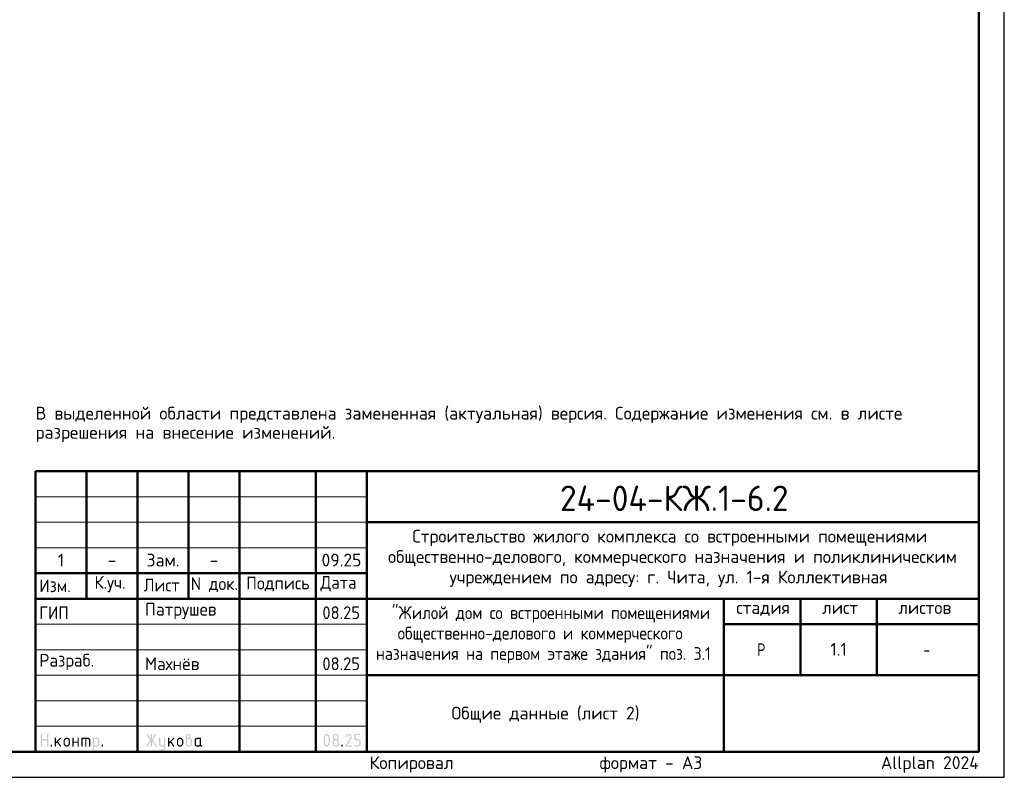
# Model space of a CAD drawing. Header units: millimetres. Extents: x 0 to 42000, y 0 to 29700.
# Tile 2 of 3: x 22689 to 42000, y 0 to 14850. Entities that reach past the tile are written whole.
import ezdxf

# ---------------------------------------------------------------- set-up
doc = ezdxf.new("R2010")
doc.units = ezdxf.units.MM
doc.layers.add('Standard', color=7, linetype='Continuous', lineweight=25)
doc.layers.add('Надписи', color=7, linetype='Continuous', lineweight=25)
doc.styles.add('ARIAL', font='arial.ttf')
doc.styles.add('ISOCPEUR', font='isocpeur.ttf')

msp = doc.modelspace()

# ---------------------------------------------------------------- hatches: boundary and pattern name
at = {"layer": 'Standard', "linetype": 'Continuous', "lineweight": 25, "transparency": 33554687}
for points in [[(23099, 614), (23099, 839), (23099, 840), (23099, 842), (23099, 843), (23100, 844), (23100, 845), (23101, 846), (23101, 847), (23102, 848), (23103, 849), (23104, 850), (23105, 850), (23106, 851), (23107, 851), (23109, 851), (23110, 851), (23112, 851), (23113, 851), (23115, 851), (23116, 851), (23117, 851), (23118, 850), (23119, 850), (23120, 849), (23121, 848), (23122, 847), (23122, 846), (23123, 845), (23123, 844), (23124, 843), (23124, 842), (23124, 840), (23124, 839), (23124, 751), (23224, 751), (23224, 839), (23224, 840), (23224, 842), (23224, 843), (23225, 844), (23225, 845), (23226, 846), (23226, 847), (23227, 848), (23228, 849), (23229, 850), (23230, 850), (23231, 851), (23232, 851), (23233, 851), (23235, 851), (23236, 851), (23238, 851), (23239, 851), (23241, 851), (23242, 851), (23243, 850), (23244, 850), (23245, 849), (23246, 848), (23247, 847), (23247, 846), (23248, 845), (23248, 844), (23249, 843), (23249, 842), (23249, 840), (23249, 839), (23249, 614), (23249, 612), (23249, 611), (23249, 609), (23248, 608), (23248, 607), (23247, 606), (23247, 605), (23246, 604), (23245, 604), (23244, 603), (23243, 602), (23242, 602), (23241, 602), (23239, 601), (23238, 601), (23236, 601), (23235, 601), (23233, 601), (23232, 602), (23231, 602), (23230, 602), (23229, 603), (23228, 604), (23227, 604), (23226, 605), (23226, 606), (23225, 607), (23225, 608), (23224, 609), (23224, 611), (23224, 612), (23224, 614), (23224, 726), (23124, 726), (23124, 614), (23124, 612), (23124, 611), (23124, 609), (23123, 608), (23123, 607), (23122, 606), (23122, 605), (23121, 604), (23120, 604), (23119, 603), (23118, 602), (23117, 602), (23116, 602), (23115, 601), (23113, 601), (23112, 601), (23110, 601), (23109, 601), (23107, 602), (23106, 602), (23105, 602), (23104, 603), (23103, 604), (23102, 604), (23101, 605), (23101, 606), (23100, 607), (23100, 608), (23099, 609), (23099, 611), (23099, 612)], [(23399, 694), (23478, 773), (23478, 773), (23479, 774), (23480, 775), (23482, 775), (23483, 776), (23484, 776), (23485, 776), (23486, 776), (23488, 776), (23489, 776), (23491, 776), (23492, 775), (23493, 775), (23494, 774), (23495, 774), (23496, 773), (23497, 772), (23497, 771), (23498, 770), (23498, 769), (23499, 768), (23499, 767), (23499, 765), (23499, 764), (23499, 762), (23499, 761), (23498, 760), (23498, 759), (23497, 758), (23497, 757), (23496, 756), (23495, 755), (23440, 700), (23496, 621), (23498, 619), (23498, 617), (23499, 616), (23499, 614), (23499, 612), (23499, 611), (23499, 609), (23498, 608), (23498, 607), (23497, 606), (23497, 605), (23496, 604), (23495, 604), (23494, 603), (23493, 602), (23492, 602), (23491, 602), (23489, 601), (23488, 601), (23486, 601), (23485, 601), (23483, 602), (23482, 602), (23480, 603), (23479, 603), (23478, 604), (23477, 605), (23476, 607), (23422, 682), (23399, 659), (23399, 614), (23399, 612), (23399, 611), (23399, 609), (23398, 608), (23398, 607), (23397, 606), (23397, 605), (23396, 604), (23395, 604), (23394, 603), (23393, 602), (23392, 602), (23391, 602), (23389, 601), (23388, 601), (23386, 601), (23385, 601), (23383, 601), (23382, 602), (23381, 602), (23380, 602), (23379, 603), (23378, 604), (23377, 604), (23376, 605), (23376, 606), (23375, 607), (23375, 608), (23374, 609), (23374, 611), (23374, 612), (23374, 614), (23374, 764), (23374, 765), (23374, 767), (23374, 768), (23375, 769), (23375, 770), (23376, 771), (23376, 772), (23377, 773), (23378, 774), (23379, 774), (23380, 775), (23381, 775), (23382, 776), (23383, 776), (23385, 776), (23386, 776), (23388, 776), (23389, 776), (23391, 776), (23392, 775), (23393, 775), (23394, 774), (23395, 774), (23396, 773), (23397, 772), (23397, 771), (23398, 770), (23398, 769), (23399, 768), (23399, 767), (23399, 765), (23399, 764)], [(23749, 676), (23749, 614), (23749, 612), (23748, 611), (23748, 609), (23748, 608), (23747, 607), (23747, 606), (23746, 605), (23746, 604), (23745, 604), (23744, 603), (23743, 602), (23742, 602), (23740, 602), (23739, 601), (23738, 601), (23736, 601), (23735, 601), (23733, 601), (23732, 602), (23731, 602), (23729, 602), (23729, 603), (23728, 604), (23727, 604), (23726, 605), (23725, 606), (23725, 607), (23724, 608), (23724, 609), (23724, 611), (23724, 612), (23724, 614), (23724, 764), (23724, 765), (23724, 767), (23724, 768), (23724, 769), (23725, 770), (23725, 771), (23726, 772), (23727, 773), (23728, 774), (23729, 774), (23729, 775), (23731, 775), (23732, 776), (23733, 776), (23735, 776), (23736, 776), (23738, 776), (23739, 776), (23740, 776), (23742, 775), (23743, 775), (23744, 774), (23745, 774), (23746, 773), (23746, 772), (23747, 771), (23747, 770), (23748, 769), (23748, 768), (23748, 767), (23749, 765), (23749, 764), (23749, 701), (23823, 701), (23823, 764), (23823, 765), (23824, 767), (23824, 768), (23824, 769), (23825, 770), (23825, 771), (23826, 772), (23826, 773), (23827, 774), (23828, 774), (23829, 775), (23830, 775), (23832, 776), (23833, 776), (23834, 776), (23836, 776), (23837, 776), (23839, 776), (23840, 776), (23841, 775), (23843, 775), (23843, 774), (23844, 774), (23845, 773), (23846, 772), (23847, 771), (23847, 770), (23848, 769), (23848, 768), (23848, 767), (23848, 765), (23848, 764), (23848, 614), (23848, 612), (23848, 611), (23848, 609), (23848, 608), (23847, 607), (23847, 606), (23846, 605), (23845, 604), (23844, 604), (23843, 603), (23843, 602), (23841, 602), (23840, 602), (23839, 601), (23837, 601), (23836, 601), (23834, 601), (23833, 601), (23832, 602), (23830, 602), (23829, 602), (23828, 603), (23827, 604), (23826, 604), (23826, 605), (23825, 606), (23825, 607), (23824, 608), (23824, 609), (23824, 611), (23823, 612), (23823, 614), (23823, 676)], [(23911, 776), (24023, 776), (24026, 776), (24028, 776), (24031, 776), (24033, 775), (24036, 775), (24038, 774), (24040, 773), (24043, 773), (24045, 772), (24047, 770), (24049, 769), (24051, 768), (24053, 767), (24055, 765), (24057, 763), (24059, 762), (24061, 760), (24062, 758), (24064, 756), (24065, 754), (24067, 752), (24068, 750), (24069, 748), (24070, 745), (24071, 743), (24071, 741), (24072, 739), (24072, 736), (24073, 734), (24073, 731), (24073, 729), (24073, 726), (24073, 614), (24073, 612), (24073, 611), (24073, 609), (24073, 608), (24072, 607), (24072, 606), (24071, 605), (24070, 604), (24069, 604), (24068, 603), (24067, 602), (24066, 602), (24065, 602), (24064, 601), (24062, 601), (24061, 601), (24059, 601), (24058, 601), (24057, 602), (24055, 602), (24054, 602), (24053, 603), (24052, 604), (24051, 604), (24051, 605), (24050, 606), (24049, 607), (24049, 608), (24049, 609), (24048, 611), (24048, 612), (24048, 614), (24048, 726), (24048, 729), (24048, 731), (24047, 734), (24046, 736), (24046, 738), (24044, 740), (24043, 742), (24041, 744), (24039, 746), (24037, 747), (24035, 748), (24033, 749), (24031, 750), (24028, 751), (24026, 751), (24023, 751), (23998, 751), (23998, 614), (23998, 612), (23998, 611), (23998, 609), (23998, 608), (23997, 607), (23997, 606), (23996, 605), (23995, 604), (23995, 604), (23994, 603), (23993, 602), (23991, 602), (23990, 602), (23989, 601), (23987, 601), (23986, 601), (23984, 601), (23983, 601), (23982, 602), (23980, 602), (23979, 602), (23978, 603), (23977, 604), (23977, 604), (23976, 605), (23975, 606), (23975, 607), (23974, 608), (23974, 609), (23974, 611), (23973, 612), (23973, 614), (23973, 751), (23924, 751), (23924, 614), (23924, 612), (23923, 611), (23923, 609), (23923, 608), (23922, 607), (23922, 606), (23921, 605), (23920, 604), (23920, 604), (23919, 603), (23918, 602), (23916, 602), (23915, 602), (23914, 601), (23913, 601), (23911, 601), (23909, 601), (23908, 601), (23907, 602), (23906, 602), (23904, 602), (23903, 603), (23902, 604), (23902, 604), (23901, 605), (23900, 606), (23900, 607), (23899, 608), (23899, 609), (23899, 611), (23898, 612), (23898, 614), (23898, 764), (23898, 765), (23899, 767), (23899, 768), (23899, 769), (23900, 770), (23900, 771), (23901, 772), (23902, 773), (23902, 774), (23903, 774), (23904, 775), (23906, 775), (23907, 776), (23908, 776), (23909, 776)], [(25259, 704), (25194, 607), (25193, 605), (25192, 604), (25191, 603), (25190, 603), (25188, 602), (25187, 602), (25185, 601), (25183, 601), (25182, 601), (25180, 601), (25179, 602), (25178, 602), (25177, 603), (25176, 603), (25175, 604), (25174, 605), (25173, 605), (25173, 606), (25172, 607), (25172, 609), (25171, 610), (25171, 611), (25171, 613), (25171, 614), (25171, 616), (25172, 618), (25172, 619), (25173, 621), (25243, 726), (25173, 832), (25172, 833), (25172, 835), (25171, 837), (25171, 838), (25171, 840), (25171, 841), (25171, 843), (25172, 844), (25172, 845), (25173, 846), (25173, 847), (25174, 848), (25175, 849), (25176, 849), (25177, 850), (25178, 850), (25179, 851), (25181, 851), (25182, 851), (25184, 851), (25185, 851), (25187, 851), (25188, 851), (25189, 850), (25191, 849), (25192, 848), (25193, 847), (25194, 846), (25259, 749), (25259, 839), (25259, 840), (25259, 842), (25259, 843), (25259, 844), (25260, 845), (25260, 846), (25261, 847), (25262, 848), (25262, 849), (25263, 850), (25264, 850), (25266, 851), (25267, 851), (25268, 851), (25269, 851), (25271, 851), (25273, 851), (25274, 851), (25275, 851), (25277, 851), (25278, 850), (25279, 850), (25280, 849), (25280, 848), (25281, 847), (25282, 846), (25282, 845), (25283, 844), (25283, 843), (25283, 842), (25284, 840), (25284, 839), (25284, 749), (25348, 846), (25349, 847), (25350, 848), (25351, 849), (25353, 850), (25354, 851), (25356, 851), (25357, 851), (25359, 851), (25360, 851), (25361, 851), (25362, 851), (25363, 850), (25365, 850), (25366, 849), (25367, 848), (25367, 847), (25368, 847), (25369, 846), (25370, 845), (25370, 843), (25371, 842), (25371, 841), (25371, 840), (25371, 839), (25371, 837), (25371, 835), (25370, 833), (25369, 832), (25299, 726), (25369, 621), (25370, 619), (25371, 617), (25371, 616), (25371, 614), (25371, 613), (25371, 611), (25371, 610), (25370, 609), (25370, 608), (25369, 607), (25368, 606), (25368, 605), (25367, 604), (25366, 603), (25365, 603), (25364, 602), (25363, 602), (25361, 602), (25360, 601), (25359, 601), (25357, 601), (25356, 602), (25354, 602), (25353, 603), (25351, 603), (25350, 604), (25349, 605), (25348, 607), (25284, 704), (25284, 614), (25284, 612), (25283, 611), (25283, 609), (25283, 608), (25282, 607), (25282, 606), (25281, 605), (25280, 604), (25280, 604), (25279, 603), (25278, 602), (25277, 602), (25275, 602), (25274, 601), (25273, 601), (25271, 601), (25269, 601), (25268, 601), (25267, 602), (25266, 602), (25264, 602), (25263, 603), (25262, 604), (25262, 604), (25261, 605), (25260, 606), (25260, 607), (25259, 608), (25259, 609), (25259, 611), (25259, 612), (25259, 614)], [(25521, 576), (25521, 601), (25471, 601), (25468, 601), (25466, 602), (25463, 602), (25461, 602), (25458, 603), (25456, 603), (25454, 604), (25452, 605), (25449, 606), (25447, 607), (25445, 608), (25443, 609), (25441, 611), (25439, 612), (25437, 614), (25436, 616), (25434, 618), (25432, 620), (25431, 622), (25429, 624), (25428, 626), (25427, 628), (25426, 630), (25425, 632), (25424, 634), (25423, 637), (25422, 639), (25422, 641), (25422, 644), (25421, 646), (25421, 649), (25421, 651), (25421, 764), (25421, 765), (25421, 767), (25421, 768), (25422, 769), (25422, 770), (25423, 771), (25423, 772), (25424, 773), (25425, 774), (25426, 774), (25427, 775), (25428, 775), (25429, 776), (25431, 776), (25432, 776), (25434, 776), (25435, 776), (25437, 776), (25438, 776), (25439, 775), (25440, 775), (25441, 774), (25442, 774), (25443, 773), (25444, 772), (25444, 771), (25445, 770), (25445, 769), (25446, 768), (25446, 767), (25446, 765), (25446, 764), (25446, 651), (25446, 649), (25447, 646), (25447, 644), (25448, 642), (25449, 640), (25450, 638), (25452, 636), (25454, 634), (25455, 632), (25457, 630), (25459, 629), (25462, 628), (25464, 627), (25466, 627), (25468, 626), (25471, 626), (25521, 626), (25521, 764), (25521, 765), (25521, 767), (25521, 768), (25522, 769), (25522, 770), (25523, 771), (25523, 772), (25524, 773), (25525, 774), (25526, 774), (25527, 775), (25528, 775), (25529, 776), (25530, 776), (25532, 776), (25533, 776), (25535, 776), (25536, 776), (25538, 776), (25539, 775), (25540, 775), (25541, 774), (25542, 774), (25543, 773), (25544, 772), (25544, 771), (25545, 770), (25545, 769), (25545, 768), (25546, 767), (25546, 765), (25546, 764), (25546, 576), (25546, 574), (25546, 571), (25545, 569), (25545, 566), (25545, 564), (25544, 562), (25543, 559), (25542, 557), (25541, 555), (25540, 553), (25539, 551), (25538, 549), (25537, 547), (25535, 545), (25533, 543), (25532, 541), (25530, 539), (25528, 538), (25526, 536), (25524, 535), (25522, 533), (25520, 532), (25518, 531), (25516, 530), (25514, 529), (25511, 528), (25509, 528), (25507, 527), (25504, 527), (25502, 527), (25499, 526), (25497, 526), (25446, 526), (25445, 526), (25443, 527), (25442, 527), (25441, 527), (25440, 528), (25439, 528), (25438, 529), (25437, 529), (25436, 530), (25435, 531), (25435, 532), (25434, 533), (25434, 535), (25434, 536), (25434, 537), (25434, 539), (25434, 540), (25434, 541), (25434, 542), (25435, 544), (25435, 545), (25436, 546), (25436, 547), (25437, 548), (25438, 549), (25439, 549), (25440, 550), (25442, 550), (25443, 551), (25444, 551), (25445, 551), (25446, 551), (25496, 551), (25499, 551), (25501, 552), (25503, 552), (25506, 553), (25508, 554), (25510, 555), (25512, 557), (25514, 558), (25515, 560), (25517, 562), (25518, 564), (25519, 566), (25520, 568), (25520, 571), (25521, 573)], [(25621, 694), (25700, 773), (25700, 773), (25701, 774), (25702, 775), (25704, 775), (25705, 776), (25706, 776), (25707, 776), (25708, 776), (25710, 776), (25711, 776), (25713, 776), (25714, 775), (25715, 775), (25716, 774), (25717, 774), (25718, 773), (25719, 772), (25719, 771), (25720, 770), (25720, 769), (25721, 768), (25721, 767), (25721, 765), (25721, 764), (25721, 762), (25721, 761), (25721, 760), (25720, 759), (25720, 758), (25719, 757), (25718, 756), (25717, 755), (25662, 700), (25719, 621), (25720, 619), (25720, 617), (25721, 616), (25721, 614), (25721, 612), (25721, 611), (25721, 609), (25720, 608), (25720, 607), (25719, 606), (25719, 605), (25718, 604), (25717, 604), (25716, 603), (25715, 602), (25714, 602), (25713, 602), (25711, 601), (25710, 601), (25708, 601), (25707, 601), (25705, 602), (25704, 602), (25703, 603), (25701, 603), (25700, 604), (25699, 605), (25698, 607), (25644, 682), (25621, 659), (25621, 614), (25621, 612), (25621, 611), (25621, 609), (25620, 608), (25620, 607), (25619, 606), (25619, 605), (25618, 604), (25617, 604), (25616, 603), (25615, 602), (25614, 602), (25613, 602), (25611, 601), (25610, 601), (25608, 601), (25607, 601), (25606, 601), (25604, 602), (25603, 602), (25602, 602), (25601, 603), (25600, 604), (25599, 604), (25598, 605), (25598, 606), (25597, 607), (25597, 608), (25596, 609), (25596, 611), (25596, 612), (25596, 614), (25596, 764), (25596, 765), (25596, 767), (25596, 768), (25597, 769), (25597, 770), (25598, 771), (25598, 772), (25599, 773), (25600, 774), (25601, 774), (25602, 775), (25603, 775), (25604, 776), (25606, 776), (25607, 776), (25608, 776), (25610, 776), (25611, 776), (25613, 776), (25614, 775), (25615, 775), (25616, 774), (25617, 774), (25618, 773), (25619, 772), (25619, 771), (25620, 770), (25620, 769), (25621, 768), (25621, 767), (25621, 765), (25621, 764)], [(29137, 851), (29140, 851), (29144, 851), (29147, 851), (29150, 850), (29153, 850), (29156, 849), (29158, 848), (29161, 847), (29164, 846), (29167, 844), (29169, 843), (29172, 841), (29174, 839), (29177, 837), (29179, 835), (29181, 833), (29184, 831), (29186, 828), (29188, 826), (29189, 823), (29191, 821), (29193, 818), (29194, 816), (29195, 813), (29196, 810), (29197, 807), (29198, 804), (29198, 801), (29199, 798), (29199, 795), (29200, 792), (29200, 789), (29200, 784), (29199, 780), (29198, 775), (29197, 771), (29195, 766), (29193, 762), (29191, 757), (29188, 753), (29110, 626), (29187, 626), (29189, 626), (29190, 626), (29191, 626), (29193, 626), (29194, 625), (29195, 625), (29196, 624), (29197, 623), (29197, 622), (29198, 621), (29198, 620), (29199, 619), (29199, 618), (29199, 617), (29200, 615), (29200, 614), (29200, 612), (29199, 611), (29199, 610), (29199, 608), (29198, 607), (29198, 606), (29197, 605), (29197, 604), (29196, 604), (29195, 603), (29194, 602), (29193, 602), (29191, 602), (29190, 601), (29189, 601), (29187, 601), (29087, 601), (29086, 601), (29084, 601), (29083, 602), (29082, 602), (29081, 602), (29080, 603), (29079, 604), (29078, 604), (29077, 605), (29076, 606), (29076, 607), (29075, 608), (29075, 609), (29075, 611), (29075, 612), (29075, 614), (29075, 616), (29075, 617), (29076, 619), (29077, 621), (29168, 768), (29170, 771), (29171, 773), (29172, 776), (29173, 778), (29174, 781), (29174, 783), (29175, 786), (29175, 789), (29175, 793), (29174, 796), (29173, 800), (29172, 803), (29171, 806), (29168, 809), (29166, 813), (29164, 815), (29161, 818), (29158, 820), (29155, 822), (29152, 823), (29148, 825), (29145, 826), (29141, 826), (29137, 826), (29135, 826), (29132, 826), (29129, 825), (29127, 824), (29124, 823), (29122, 822), (29119, 820), (29117, 818), (29114, 816), (29112, 814), (29110, 812), (29107, 809), (29105, 806), (29103, 802), (29100, 799), (29098, 795), (29097, 793), (29096, 792), (29095, 791), (29094, 790), (29092, 790), (29091, 789), (29089, 789), (29087, 789), (29086, 789), (29084, 789), (29083, 789), (29082, 790), (29081, 790), (29080, 791), (29079, 791), (29078, 792), (29077, 793), (29076, 794), (29076, 795), (29075, 796), (29075, 797), (29075, 798), (29075, 800), (29075, 801), (29075, 803), (29075, 804), (29075, 805), (29076, 806), (29079, 812), (29082, 817), (29085, 822), (29088, 826), (29092, 830), (29095, 834), (29099, 837), (29103, 840), (29107, 843), (29111, 845), (29115, 847), (29119, 848), (29123, 850), (29128, 851), (29132, 851)], [(29250, 739), (29250, 839), (29250, 840), (29250, 842), (29250, 843), (29250, 844), (29251, 845), (29251, 846), (29252, 847), (29253, 848), (29253, 849), (29254, 850), (29255, 850), (29257, 851), (29258, 851), (29259, 851), (29261, 851), (29262, 851), (29349, 851), (29351, 851), (29352, 851), (29354, 851), (29355, 851), (29356, 850), (29357, 850), (29358, 849), (29359, 848), (29359, 847), (29360, 846), (29361, 845), (29361, 844), (29361, 843), (29362, 842), (29362, 840), (29362, 839), (29362, 837), (29362, 836), (29361, 834), (29361, 833), (29361, 832), (29360, 831), (29359, 830), (29359, 829), (29358, 829), (29357, 828), (29356, 827), (29355, 827), (29354, 827), (29352, 826), (29351, 826), (29349, 826), (29275, 826), (29275, 751), (29312, 751), (29315, 751), (29318, 751), (29322, 751), (29324, 750), (29327, 750), (29330, 749), (29333, 748), (29336, 747), (29339, 746), (29341, 744), (29344, 743), (29347, 741), (29349, 739), (29351, 737), (29354, 735), (29356, 733), (29358, 731), (29360, 728), (29362, 726), (29364, 723), (29366, 721), (29367, 718), (29369, 715), (29370, 713), (29371, 710), (29372, 707), (29373, 704), (29373, 701), (29374, 698), (29374, 695), (29374, 692), (29374, 689), (29374, 664), (29374, 661), (29374, 657), (29374, 654), (29373, 651), (29373, 648), (29372, 645), (29371, 643), (29370, 640), (29369, 637), (29367, 634), (29366, 632), (29364, 629), (29362, 627), (29360, 624), (29358, 622), (29356, 620), (29354, 617), (29351, 615), (29349, 613), (29346, 612), (29344, 610), (29341, 608), (29339, 607), (29336, 606), (29333, 605), (29330, 604), (29327, 603), (29324, 602), (29321, 602), (29318, 602), (29315, 601), (29312, 601), (29262, 601), (29261, 601), (29259, 601), (29258, 602), (29257, 602), (29255, 602), (29254, 603), (29253, 604), (29253, 604), (29252, 605), (29251, 606), (29251, 607), (29250, 608), (29250, 610), (29250, 611), (29250, 612), (29250, 614), (29250, 615), (29250, 617), (29250, 618), (29250, 619), (29251, 620), (29251, 621), (29252, 622), (29253, 623), (29253, 624), (29254, 625), (29255, 625), (29257, 626), (29258, 626), (29259, 626), (29261, 626), (29262, 626), (29312, 626), (29316, 626), (29319, 627), (29323, 628), (29326, 629), (29330, 630), (29333, 632), (29336, 634), (29338, 637), (29341, 640), (29343, 643), (29345, 646), (29347, 649), (29348, 653), (29349, 656), (29349, 660), (29349, 664), (29349, 689), (29349, 693), (29349, 696), (29348, 700), (29347, 703), (29345, 707), (29343, 710), (29341, 713), (29338, 715), (29336, 718), (29333, 720), (29330, 722), (29326, 724), (29323, 725), (29319, 726), (29316, 726), (29312, 726), (29262, 726), (29261, 726), (29259, 726), (29258, 727), (29257, 727), (29255, 727), (29254, 728), (29253, 729), (29253, 729), (29252, 730), (29251, 731), (29251, 732), (29250, 733), (29250, 734), (29250, 736), (29250, 737)], [(23299, 626), (23299, 628), (23299, 629), (23299, 631), (23300, 632), (23300, 633), (23301, 634), (23301, 635), (23302, 636), (23303, 637), (23304, 637), (23305, 638), (23306, 638), (23307, 638), (23309, 639), (23310, 639), (23312, 639), (23313, 639), (23314, 639), (23316, 638), (23317, 638), (23318, 638), (23319, 637), (23320, 637), (23321, 636), (23322, 635), (23322, 634), (23323, 633), (23323, 632), (23324, 631), (23324, 629), (23324, 628), (23324, 626), (23324, 614), (23324, 612), (23324, 611), (23324, 610), (23323, 608), (23323, 607), (23322, 606), (23322, 605), (23321, 604), (23320, 604), (23319, 603), (23318, 602), (23317, 602), (23316, 602), (23314, 601), (23313, 601), (23312, 601), (23310, 601), (23309, 601), (23307, 602), (23306, 602), (23305, 602), (23304, 603), (23303, 604), (23302, 604), (23301, 605), (23301, 606), (23300, 607), (23300, 608), (23299, 610), (23299, 611), (23299, 612), (23299, 614)], [(24298, 626), (24298, 628), (24298, 629), (24299, 631), (24299, 632), (24299, 633), (24300, 634), (24301, 635), (24301, 636), (24302, 637), (24303, 637), (24304, 638), (24305, 638), (24307, 638), (24308, 639), (24309, 639), (24311, 639), (24312, 639), (24314, 639), (24315, 638), (24316, 638), (24317, 638), (24318, 637), (24319, 637), (24320, 636), (24321, 635), (24322, 634), (24322, 633), (24323, 632), (24323, 631), (24323, 629), (24323, 628), (24323, 626), (24323, 614), (24323, 612), (24323, 611), (24323, 610), (24323, 608), (24322, 607), (24322, 606), (24321, 605), (24320, 604), (24319, 604), (24318, 603), (24317, 602), (24316, 602), (24315, 602), (24314, 601), (24312, 601), (24311, 601), (24309, 601), (24308, 601), (24307, 602), (24305, 602), (24304, 602), (24303, 603), (24302, 604), (24301, 604), (24301, 605), (24300, 606), (24299, 607), (24299, 608), (24299, 610), (24298, 611), (24298, 612), (24298, 614)], [(29000, 626), (29000, 628), (29000, 629), (29000, 631), (29001, 632), (29001, 633), (29002, 634), (29002, 635), (29003, 636), (29004, 637), (29005, 637), (29006, 638), (29007, 638), (29008, 638), (29009, 639), (29011, 639), (29012, 639), (29014, 639), (29015, 639), (29017, 638), (29018, 638), (29019, 638), (29020, 637), (29021, 637), (29022, 636), (29023, 635), (29023, 634), (29024, 633), (29024, 632), (29024, 631), (29025, 629), (29025, 628), (29025, 626), (29025, 614), (29025, 612), (29025, 611), (29024, 610), (29024, 608), (29024, 607), (29023, 606), (29023, 605), (29022, 604), (29021, 604), (29020, 603), (29019, 602), (29018, 602), (29017, 602), (29015, 601), (29014, 601), (29012, 601), (29011, 601), (29009, 601), (29008, 602), (29007, 602), (29006, 602), (29005, 603), (29004, 604), (29003, 604), (29002, 605), (29002, 606), (29001, 607), (29001, 608), (29000, 610), (29000, 611), (29000, 612), (29000, 614)]]:
    msp.add_hatch(color=7, dxfattribs=at).paths.add_polyline_path(points, flags=16)
h = msp.add_hatch(color=7, dxfattribs=at)
h.paths.add_polyline_path([(23549, 664), (23549, 714), (23549, 717), (23549, 720), (23549, 723), (23550, 726), (23550, 729), (23551, 732), (23552, 735), (23553, 738), (23554, 740), (23556, 743), (23557, 746), (23559, 748), (23561, 751), (23563, 753), (23565, 756), (23567, 758), (23569, 760), (23572, 762), (23574, 764), (23577, 766), (23579, 768), (23582, 769), (23584, 770), (23587, 772), (23590, 773), (23593, 774), (23596, 774), (23599, 775), (23602, 776), (23605, 776), (23608, 776), (23611, 776), (23614, 776), (23618, 776), (23621, 776), (23624, 775), (23627, 774), (23630, 774), (23633, 773), (23635, 772), (23638, 770), (23641, 769), (23643, 768), (23646, 766), (23648, 764), (23651, 762), (23653, 760), (23655, 758), (23658, 756), (23660, 753), (23662, 751), (23663, 749), (23665, 746), (23666, 743), (23668, 741), (23669, 738), (23670, 735), (23671, 732), (23672, 729), (23672, 726), (23673, 723), (23673, 720), (23674, 717), (23674, 714), (23674, 664), (23674, 660), (23673, 657), (23673, 654), (23672, 651), (23672, 648), (23671, 645), (23670, 642), (23669, 640), (23668, 637), (23666, 634), (23665, 632), (23663, 629), (23662, 627), (23660, 624), (23658, 622), (23655, 620), (23653, 617), (23651, 615), (23648, 613), (23646, 612), (23643, 610), (23641, 608), (23638, 607), (23635, 606), (23632, 605), (23629, 604), (23627, 603), (23624, 602), (23621, 602), (23617, 602), (23614, 601), (23611, 601), (23608, 601), (23605, 602), (23602, 602), (23599, 602), (23596, 603), (23593, 604), (23590, 605), (23587, 606), (23584, 607), (23582, 608), (23579, 610), (23577, 612), (23574, 613), (23572, 615), (23569, 617), (23567, 620), (23565, 622), (23563, 624), (23561, 627), (23559, 629), (23557, 632), (23556, 634), (23554, 637), (23553, 640), (23552, 642), (23551, 645), (23550, 648), (23550, 651), (23549, 654), (23549, 657), (23549, 660)], flags=16)
h.paths.add_polyline_path([(23648, 664), (23648, 714), (23648, 718), (23648, 721), (23647, 725), (23646, 728), (23644, 732), (23642, 735), (23640, 738), (23638, 740), (23635, 743), (23632, 745), (23629, 747), (23625, 749), (23622, 750), (23619, 751), (23615, 751), (23611, 751), (23607, 751), (23604, 751), (23600, 750), (23597, 749), (23594, 747), (23590, 745), (23587, 743), (23585, 740), (23582, 738), (23580, 735), (23578, 732), (23577, 728), (23575, 725), (23574, 721), (23574, 718), (23574, 714), (23574, 664), (23574, 660), (23574, 656), (23575, 653), (23577, 649), (23578, 646), (23580, 643), (23582, 640), (23585, 637), (23587, 634), (23590, 632), (23593, 630), (23597, 629), (23600, 628), (23604, 627), (23607, 626), (23611, 626), (23615, 626), (23619, 627), (23622, 628), (23625, 629), (23629, 630), (23632, 633), (23635, 635), (23638, 637), (23640, 640), (23642, 643), (23644, 646), (23646, 649), (23647, 653), (23648, 656), (23648, 660)])
h = msp.add_hatch(color=7, dxfattribs=at)
h.paths.add_polyline_path([(24123, 764), (24123, 765), (24124, 767), (24124, 768), (24124, 769), (24125, 770), (24125, 771), (24126, 772), (24127, 773), (24127, 774), (24128, 774), (24129, 775), (24130, 775), (24132, 776), (24133, 776), (24134, 776), (24136, 776), (24198, 776), (24201, 776), (24203, 776), (24206, 776), (24208, 775), (24211, 775), (24213, 774), (24215, 773), (24218, 773), (24220, 772), (24222, 770), (24224, 769), (24226, 768), (24228, 767), (24230, 765), (24232, 763), (24234, 762), (24236, 760), (24237, 758), (24239, 756), (24240, 754), (24241, 752), (24243, 750), (24244, 748), (24245, 746), (24245, 743), (24246, 741), (24247, 739), (24247, 736), (24248, 734), (24248, 731), (24248, 729), (24248, 726), (24248, 651), (24248, 649), (24248, 646), (24248, 644), (24247, 641), (24247, 639), (24246, 637), (24245, 634), (24245, 632), (24244, 630), (24243, 628), (24241, 626), (24240, 624), (24239, 622), (24237, 620), (24236, 618), (24234, 616), (24232, 614), (24230, 612), (24228, 611), (24226, 609), (24224, 608), (24222, 607), (24220, 606), (24218, 605), (24215, 604), (24213, 603), (24211, 603), (24208, 602), (24206, 602), (24203, 602), (24201, 601), (24198, 601), (24148, 601), (24148, 539), (24148, 537), (24148, 536), (24148, 535), (24148, 533), (24147, 532), (24147, 531), (24146, 530), (24145, 529), (24145, 529), (24144, 528), (24143, 528), (24141, 527), (24140, 527), (24139, 527), (24138, 526), (24136, 526), (24134, 526), (24133, 527), (24132, 527), (24130, 527), (24129, 528), (24128, 528), (24127, 529), (24127, 529), (24126, 530), (24125, 531), (24125, 532), (24124, 533), (24124, 535), (24124, 536), (24123, 537), (24123, 539)], flags=16)
h.paths.add_polyline_path([(24148, 751), (24148, 626), (24198, 626), (24201, 626), (24203, 627), (24206, 627), (24208, 628), (24210, 629), (24212, 630), (24214, 632), (24216, 634), (24218, 635), (24219, 637), (24220, 639), (24221, 642), (24222, 644), (24223, 646), (24223, 649), (24223, 651), (24223, 726), (24223, 729), (24223, 731), (24222, 734), (24221, 736), (24220, 738), (24219, 740), (24218, 742), (24216, 744), (24214, 746), (24212, 747), (24210, 748), (24208, 749), (24206, 750), (24203, 751), (24201, 751), (24198, 751)])
h = msp.add_hatch(color=7, dxfattribs=at)
h.paths.add_polyline_path([(25771, 664), (25771, 714), (25771, 717), (25771, 720), (25771, 723), (25772, 726), (25773, 729), (25773, 732), (25774, 735), (25775, 738), (25777, 740), (25778, 743), (25779, 746), (25781, 748), (25783, 751), (25785, 753), (25787, 756), (25789, 758), (25791, 760), (25794, 762), (25796, 764), (25799, 766), (25801, 768), (25804, 769), (25806, 770), (25809, 772), (25812, 773), (25815, 774), (25818, 774), (25821, 775), (25824, 776), (25827, 776), (25830, 776), (25833, 776), (25836, 776), (25840, 776), (25843, 776), (25846, 775), (25849, 774), (25852, 774), (25855, 773), (25857, 772), (25860, 770), (25863, 769), (25865, 768), (25868, 766), (25871, 764), (25873, 762), (25875, 760), (25878, 758), (25880, 756), (25882, 753), (25884, 751), (25885, 749), (25887, 746), (25889, 743), (25890, 741), (25891, 738), (25892, 735), (25893, 732), (25894, 729), (25894, 726), (25895, 723), (25895, 720), (25896, 717), (25896, 714), (25896, 664), (25896, 660), (25895, 657), (25895, 654), (25894, 651), (25894, 648), (25893, 645), (25892, 642), (25891, 640), (25890, 637), (25888, 634), (25887, 632), (25885, 629), (25884, 627), (25882, 624), (25880, 622), (25877, 620), (25875, 617), (25873, 615), (25870, 613), (25868, 612), (25865, 610), (25863, 608), (25860, 607), (25857, 606), (25854, 605), (25852, 604), (25849, 603), (25846, 602), (25843, 602), (25840, 602), (25836, 601), (25833, 601), (25830, 601), (25827, 602), (25824, 602), (25821, 602), (25818, 603), (25815, 604), (25812, 605), (25809, 606), (25806, 607), (25804, 608), (25801, 610), (25799, 612), (25796, 613), (25794, 615), (25791, 617), (25789, 620), (25787, 622), (25785, 624), (25783, 627), (25781, 629), (25779, 632), (25778, 634), (25777, 637), (25775, 640), (25774, 642), (25773, 645), (25773, 648), (25772, 651), (25771, 654), (25771, 657), (25771, 660)], flags=16)
h.paths.add_polyline_path([(25871, 664), (25871, 714), (25871, 718), (25870, 721), (25869, 725), (25868, 728), (25866, 732), (25864, 735), (25862, 738), (25860, 740), (25857, 743), (25854, 745), (25851, 747), (25848, 749), (25844, 750), (25841, 751), (25837, 751), (25833, 751), (25829, 751), (25826, 751), (25822, 750), (25819, 749), (25816, 747), (25813, 745), (25810, 743), (25807, 740), (25804, 738), (25802, 735), (25800, 732), (25799, 728), (25797, 725), (25797, 721), (25796, 718), (25796, 714), (25796, 664), (25796, 660), (25797, 656), (25797, 653), (25799, 649), (25800, 646), (25802, 643), (25804, 640), (25807, 637), (25809, 634), (25812, 632), (25815, 630), (25819, 629), (25822, 628), (25826, 627), (25829, 626), (25833, 626), (25837, 626), (25841, 627), (25844, 628), (25848, 629), (25851, 630), (25854, 633), (25857, 635), (25860, 637), (25862, 640), (25864, 643), (25866, 646), (25868, 649), (25869, 653), (25870, 656), (25871, 660)])
h = msp.add_hatch(color=7, dxfattribs=at)
h.paths.add_polyline_path([(25971, 764), (25975, 767), (25979, 769), (25982, 772), (25986, 773), (25990, 775), (25993, 775), (25997, 776), (26000, 776), (26002, 776), (26004, 777), (26006, 777), (26007, 778), (26009, 779), (26011, 781), (26013, 783), (26014, 785), (26016, 787), (26017, 789), (26018, 791), (26019, 793), (26020, 795), (26020, 797), (26021, 799), (26021, 801), (26021, 804), (26020, 806), (26020, 809), (26019, 811), (26018, 813), (26017, 815), (26015, 817), (26014, 819), (26012, 821), (26010, 822), (26008, 824), (26005, 824), (26003, 825), (26001, 826), (25998, 826), (25996, 826), (25993, 826), (25991, 826), (25988, 825), (25986, 824), (25984, 823), (25982, 822), (25980, 821), (25978, 819), (25976, 817), (25975, 815), (25973, 813), (25973, 811), (25972, 809), (25971, 806), (25971, 804), (25971, 801)])
h.paths.add_polyline_path([(26033, 771), (26037, 769), (26041, 767), (26045, 765), (26048, 762), (26052, 759), (26055, 756), (26058, 752), (26060, 748), (26063, 744), (26065, 740), (26067, 736), (26068, 732), (26069, 727), (26070, 723), (26070, 718), (26070, 714), (26070, 664), (26070, 661), (26070, 657), (26070, 654), (26069, 651), (26069, 648), (26068, 645), (26067, 642), (26066, 640), (26065, 637), (26063, 634), (26062, 632), (26060, 629), (26058, 627), (26056, 624), (26054, 622), (26052, 619), (26050, 617), (26048, 615), (26045, 613), (26043, 612), (26040, 610), (26037, 608), (26035, 607), (26032, 606), (26029, 605), (26026, 604), (26024, 603), (26021, 602), (26018, 602), (26014, 602), (26011, 601), (26008, 601), (26005, 601), (26002, 602), (25999, 602), (25996, 602), (25993, 603), (25990, 604), (25987, 605), (25984, 606), (25981, 607), (25979, 608), (25976, 610), (25973, 612), (25971, 613), (25968, 615), (25966, 617), (25964, 620), (25962, 622), (25960, 624), (25958, 627), (25956, 629), (25954, 632), (25953, 634), (25951, 637), (25950, 640), (25949, 643), (25948, 645), (25947, 648), (25947, 651), (25946, 654), (25946, 657), (25946, 661), (25946, 664), (25946, 801), (25946, 804), (25946, 806), (25946, 809), (25947, 811), (25947, 814), (25948, 816), (25948, 818), (25949, 821), (25950, 823), (25951, 825), (25953, 827), (25954, 829), (25955, 831), (25957, 833), (25958, 835), (25960, 837), (25962, 839), (25964, 840), (25966, 842), (25968, 843), (25970, 845), (25972, 846), (25974, 847), (25976, 848), (25979, 849), (25981, 849), (25983, 850), (25986, 850), (25988, 851), (25990, 851), (25993, 851), (25996, 851), (25998, 851), (26001, 851), (26003, 851), (26006, 850), (26008, 850), (26010, 849), (26013, 849), (26015, 848), (26017, 847), (26019, 846), (26021, 844), (26023, 843), (26025, 842), (26027, 840), (26029, 839), (26031, 837), (26033, 835), (26034, 833), (26036, 831), (26037, 829), (26039, 827), (26040, 825), (26041, 823), (26042, 821), (26043, 818), (26043, 816), (26044, 814), (26045, 811), (26045, 809), (26045, 806), (26045, 804), (26045, 801), (26045, 797), (26045, 792), (26044, 788), (26042, 784), (26041, 781), (26038, 777), (26036, 774)], flags=16)
h.paths.add_polyline_path([(26045, 664), (26045, 714), (26045, 718), (26045, 721), (26044, 725), (26043, 728), (26041, 732), (26039, 735), (26037, 738), (26035, 740), (26032, 743), (26029, 745), (26026, 747), (26023, 749), (26019, 750), (26016, 751), (26012, 751), (26008, 751), (26004, 751), (26001, 751), (25997, 750), (25994, 749), (25990, 747), (25987, 745), (25984, 743), (25982, 740), (25979, 738), (25977, 735), (25975, 732), (25973, 728), (25972, 725), (25971, 721), (25971, 718), (25971, 714), (25971, 664), (25971, 660), (25971, 656), (25972, 653), (25973, 649), (25975, 646), (25977, 643), (25979, 640), (25982, 637), (25984, 634), (25987, 632), (25990, 630), (25994, 629), (25997, 628), (26001, 627), (26004, 626), (26008, 626), (26012, 626), (26016, 627), (26019, 628), (26023, 629), (26026, 630), (26029, 633), (26032, 635), (26035, 637), (26037, 640), (26039, 643), (26041, 646), (26043, 649), (26044, 653), (26045, 656), (26045, 660)])
h = msp.add_hatch(color=7, dxfattribs=at)
h.paths.add_polyline_path([(26220, 751), (26170, 751), (26168, 751), (26165, 751), (26163, 750), (26161, 749), (26159, 748), (26157, 747), (26155, 746), (26153, 744), (26151, 742), (26150, 740), (26148, 738), (26147, 736), (26147, 734), (26146, 731), (26146, 729), (26146, 726), (26146, 651), (26146, 649), (26146, 646), (26147, 644), (26147, 642), (26148, 640), (26150, 638), (26151, 636), (26153, 634), (26155, 632), (26157, 630), (26159, 629), (26161, 628), (26163, 627), (26166, 627), (26168, 626), (26170, 626), (26195, 626), (26198, 626), (26200, 627), (26203, 627), (26205, 628), (26207, 629), (26209, 630), (26211, 632), (26213, 634), (26215, 635), (26216, 637), (26218, 639), (26218, 642), (26219, 644), (26220, 646), (26220, 649), (26220, 651)])
h.paths.add_polyline_path([(26270, 614), (26270, 612), (26270, 611), (26270, 609), (26270, 608), (26269, 607), (26269, 606), (26268, 605), (26267, 604), (26266, 604), (26265, 603), (26264, 602), (26263, 602), (26262, 602), (26261, 601), (26259, 601), (26258, 601), (26253, 601), (26249, 602), (26246, 603), (26242, 605), (26238, 606), (26235, 609), (26232, 611), (26229, 615), (26226, 611), (26222, 609), (26218, 606), (26214, 605), (26210, 603), (26205, 602), (26200, 601), (26195, 601), (26170, 601), (26168, 601), (26165, 602), (26163, 602), (26160, 602), (26158, 603), (26156, 603), (26153, 604), (26151, 605), (26149, 606), (26147, 607), (26145, 608), (26143, 609), (26141, 611), (26139, 612), (26137, 614), (26135, 616), (26133, 618), (26132, 619), (26130, 621), (26129, 623), (26127, 625), (26126, 628), (26125, 630), (26124, 632), (26123, 634), (26123, 636), (26122, 639), (26121, 641), (26121, 644), (26121, 646), (26121, 649), (26121, 651), (26121, 726), (26121, 729), (26121, 731), (26121, 734), (26121, 736), (26122, 739), (26123, 741), (26123, 743), (26124, 746), (26125, 748), (26126, 750), (26127, 752), (26129, 754), (26130, 756), (26132, 758), (26133, 760), (26135, 762), (26137, 763), (26139, 765), (26141, 767), (26143, 768), (26145, 769), (26147, 770), (26149, 772), (26151, 773), (26153, 773), (26156, 774), (26158, 775), (26160, 775), (26163, 776), (26165, 776), (26168, 776), (26170, 776), (26233, 776), (26234, 776), (26236, 776), (26237, 776), (26238, 775), (26239, 775), (26240, 774), (26241, 774), (26242, 773), (26243, 772), (26244, 771), (26244, 770), (26245, 769), (26245, 768), (26245, 767), (26245, 765), (26245, 764), (26245, 639), (26245, 637), (26246, 636), (26246, 634), (26246, 633), (26246, 632), (26247, 631), (26248, 630), (26248, 629), (26249, 629), (26250, 628), (26251, 627), (26252, 627), (26254, 627), (26255, 626), (26256, 626), (26258, 626), (26259, 626), (26261, 626), (26262, 626), (26263, 625), (26264, 625), (26265, 625), (26266, 624), (26267, 623), (26268, 622), (26269, 621), (26269, 620), (26270, 619), (26270, 618), (26270, 617), (26270, 615)], flags=16)
h = msp.add_hatch(color=7, dxfattribs=at)
h.paths.add_polyline_path([(28750, 726), (28750, 734), (28749, 742), (28749, 749), (28748, 756), (28747, 764), (28746, 771), (28745, 778), (28743, 785), (28742, 790), (28741, 795), (28739, 799), (28738, 803), (28736, 807), (28734, 810), (28732, 813), (28731, 816), (28729, 818), (28727, 820), (28724, 822), (28722, 824), (28720, 825), (28718, 826), (28715, 826), (28712, 826), (28710, 826), (28708, 826), (28705, 825), (28703, 824), (28701, 822), (28699, 820), (28696, 818), (28695, 816), (28693, 813), (28691, 810), (28689, 807), (28688, 803), (28686, 799), (28685, 794), (28683, 790), (28682, 785), (28680, 778), (28679, 770), (28678, 763), (28677, 756), (28676, 749), (28676, 741), (28675, 734), (28675, 726), (28675, 719), (28676, 711), (28676, 704), (28677, 696), (28678, 689), (28679, 682), (28680, 675), (28682, 668), (28683, 663), (28684, 658), (28686, 654), (28687, 650), (28689, 646), (28691, 643), (28693, 639), (28694, 637), (28696, 634), (28698, 632), (28701, 630), (28703, 629), (28705, 628), (28707, 627), (28710, 626), (28712, 626), (28715, 626), (28718, 627), (28720, 628), (28722, 629), (28724, 630), (28727, 632), (28729, 634), (28731, 637), (28732, 639), (28734, 643), (28736, 646), (28738, 650), (28739, 654), (28741, 658), (28742, 663), (28743, 668), (28745, 675), (28746, 682), (28747, 689), (28748, 696), (28749, 704), (28749, 711), (28750, 719)])
h.paths.add_polyline_path([(28775, 726), (28775, 721), (28775, 715), (28775, 710), (28774, 705), (28774, 699), (28773, 694), (28773, 689), (28772, 685), (28771, 680), (28771, 675), (28770, 671), (28769, 666), (28768, 662), (28766, 657), (28765, 653), (28764, 649), (28762, 643), (28760, 638), (28757, 633), (28755, 628), (28752, 624), (28749, 620), (28746, 616), (28743, 613), (28740, 610), (28736, 608), (28733, 606), (28729, 604), (28725, 603), (28721, 602), (28717, 601), (28712, 601), (28708, 601), (28704, 602), (28700, 603), (28696, 604), (28692, 606), (28689, 608), (28685, 610), (28682, 613), (28679, 616), (28676, 620), (28673, 624), (28670, 628), (28668, 632), (28665, 638), (28663, 643), (28661, 649), (28660, 653), (28658, 657), (28657, 661), (28656, 666), (28655, 670), (28654, 675), (28654, 680), (28653, 684), (28652, 689), (28652, 694), (28651, 699), (28651, 705), (28650, 710), (28650, 715), (28650, 721), (28650, 726), (28650, 732), (28650, 737), (28650, 743), (28651, 748), (28651, 753), (28652, 758), (28652, 763), (28653, 768), (28654, 773), (28654, 778), (28655, 782), (28656, 787), (28657, 791), (28658, 795), (28660, 800), (28661, 804), (28663, 810), (28665, 815), (28668, 820), (28670, 825), (28673, 829), (28676, 833), (28679, 836), (28682, 839), (28685, 842), (28689, 845), (28692, 847), (28696, 848), (28700, 850), (28704, 851), (28708, 851), (28712, 851), (28717, 851), (28721, 851), (28725, 850), (28729, 848), (28733, 847), (28736, 845), (28740, 842), (28743, 839), (28746, 836), (28749, 833), (28752, 829), (28755, 824), (28757, 820), (28760, 815), (28762, 810), (28764, 804), (28765, 799), (28766, 795), (28768, 791), (28769, 787), (28770, 782), (28771, 777), (28771, 773), (28772, 768), (28773, 763), (28773, 758), (28774, 753), (28774, 748), (28775, 743), (28775, 737), (28775, 732)], flags=16)
h = msp.add_hatch(color=7, dxfattribs=at)
h.paths.add_polyline_path([(28887, 626), (28891, 626), (28895, 627), (28898, 628), (28902, 629), (28905, 630), (28908, 632), (28911, 634), (28914, 637), (28917, 640), (28919, 643), (28921, 646), (28922, 649), (28923, 653), (28924, 656), (28925, 660), (28925, 664), (28925, 689), (28925, 693), (28924, 696), (28923, 700), (28922, 703), (28921, 707), (28919, 710), (28916, 713), (28914, 715), (28911, 718), (28908, 720), (28905, 722), (28902, 724), (28898, 725), (28895, 726), (28891, 726), (28887, 726), (28883, 726), (28880, 726), (28876, 725), (28873, 724), (28870, 722), (28867, 720), (28864, 718), (28861, 715), (28858, 713), (28856, 710), (28854, 707), (28853, 703), (28851, 700), (28851, 696), (28850, 693), (28850, 689), (28850, 664), (28850, 660), (28851, 656), (28851, 653), (28853, 649), (28854, 646), (28856, 643), (28858, 640), (28861, 637), (28864, 634), (28867, 632), (28870, 630), (28873, 629), (28876, 628), (28880, 627), (28883, 626)])
h.paths.add_polyline_path([(28887, 601), (28884, 601), (28881, 602), (28878, 602), (28875, 602), (28872, 603), (28869, 604), (28866, 605), (28863, 606), (28861, 607), (28858, 608), (28855, 610), (28853, 612), (28850, 613), (28848, 615), (28845, 617), (28843, 620), (28841, 622), (28839, 624), (28837, 627), (28835, 629), (28834, 632), (28832, 634), (28831, 637), (28830, 640), (28828, 643), (28828, 645), (28827, 648), (28826, 651), (28826, 654), (28825, 657), (28825, 661), (28825, 664), (28825, 689), (28825, 693), (28825, 696), (28826, 700), (28827, 704), (28827, 707), (28828, 710), (28830, 714), (28831, 717), (28833, 720), (28835, 723), (28837, 726), (28839, 729), (28841, 731), (28844, 734), (28847, 736), (28850, 739), (28847, 741), (28844, 744), (28841, 746), (28839, 749), (28837, 752), (28835, 755), (28833, 758), (28831, 761), (28830, 764), (28828, 767), (28827, 771), (28827, 774), (28826, 778), (28825, 781), (28825, 785), (28825, 789), (28825, 792), (28825, 795), (28826, 798), (28826, 801), (28827, 804), (28828, 807), (28828, 810), (28830, 813), (28831, 816), (28832, 818), (28834, 821), (28835, 823), (28837, 826), (28839, 828), (28841, 831), (28843, 833), (28845, 835), (28848, 837), (28850, 839), (28853, 841), (28855, 843), (28858, 844), (28861, 846), (28863, 847), (28866, 848), (28869, 849), (28872, 850), (28875, 850), (28878, 851), (28881, 851), (28884, 851), (28887, 851), (28891, 851), (28894, 851), (28897, 851), (28900, 850), (28903, 850), (28906, 849), (28909, 848), (28911, 847), (28914, 846), (28917, 844), (28919, 843), (28922, 841), (28924, 839), (28927, 837), (28929, 835), (28932, 833), (28934, 831), (28936, 828), (28938, 826), (28939, 823), (28941, 821), (28943, 818), (28944, 816), (28945, 813), (28946, 810), (28947, 807), (28948, 804), (28949, 801), (28949, 798), (28949, 795), (28950, 792), (28950, 789), (28950, 785), (28949, 781), (28949, 778), (28948, 774), (28947, 771), (28946, 767), (28945, 764), (28943, 761), (28942, 758), (28940, 755), (28938, 752), (28936, 749), (28933, 746), (28931, 744), (28928, 741), (28925, 739), (28929, 735), (28933, 732), (28937, 728), (28939, 724), (28942, 719), (28944, 715), (28946, 710), (28947, 705), (28948, 704), (28948, 702), (28948, 701), (28948, 699), (28949, 697), (28949, 695), (28949, 692), (28949, 690), (28949, 687), (28949, 684), (28950, 681), (28950, 678), (28950, 675), (28950, 671), (28950, 668), (28950, 664), (28950, 661), (28949, 657), (28949, 654), (28949, 651), (28948, 648), (28947, 645), (28946, 643), (28945, 640), (28944, 637), (28943, 634), (28941, 632), (28939, 629), (28938, 627), (28936, 624), (28934, 622), (28932, 620), (28929, 617), (28927, 615), (28924, 613), (28922, 612), (28919, 610), (28917, 608), (28914, 607), (28911, 606), (28909, 605), (28906, 604), (28903, 603), (28900, 602), (28897, 602), (28894, 602), (28891, 601)], flags=16)
h.paths.add_polyline_path([(28887, 751), (28891, 751), (28895, 752), (28898, 753), (28902, 754), (28905, 755), (28908, 757), (28911, 759), (28914, 762), (28917, 765), (28919, 768), (28921, 771), (28922, 774), (28923, 778), (28924, 781), (28925, 785), (28925, 789), (28925, 793), (28924, 796), (28923, 800), (28922, 803), (28921, 806), (28919, 809), (28916, 812), (28914, 815), (28911, 818), (28908, 820), (28905, 822), (28902, 823), (28898, 825), (28895, 826), (28891, 826), (28887, 826), (28883, 826), (28880, 826), (28876, 825), (28873, 823), (28870, 822), (28867, 820), (28864, 818), (28861, 815), (28858, 813), (28856, 810), (28854, 807), (28853, 803), (28851, 800), (28851, 796), (28850, 793), (28850, 789), (28850, 785), (28851, 781), (28851, 778), (28853, 774), (28854, 771), (28856, 768), (28858, 765), (28861, 762), (28864, 759), (28867, 757), (28870, 755), (28873, 754), (28876, 753), (28880, 752), (28883, 751)])

# ---------------------------------------------------------------- linework, layer by layer
at = {"layer": 'Standard', "color": 7, "linetype": 'Continuous', "lineweight": 50, "transparency": 33554687}
for p, q in [((23000, 500), (23000, 6000)), ((23000, 6000), (41500, 6000)), ((24000, 3500), (24000, 6000)), ((25000, 500), (25000, 6000)), ((26000, 3500), (26000, 6000)), ((27000, 500), (27000, 6000)), ((28500, 500), (28500, 6000)), ((29500, 500), (29500, 6000)), ((29500, 5000), (41500, 5000)), ((23000, 4000), (29500, 4000)), ((23000, 4000), (29500, 4000)), ((23000, 3500), (29500, 3500)), ((23000, 3500), (29500, 3500)), ((29500, 3500), (41500, 3500)), ((36500, 2000), (36500, 3500)), ((38000, 2000), (38000, 3500)), ((39500, 2000), (39500, 3500)), ((36500, 3000), (41500, 3000)), ((29500, 2000), (41500, 2000)), ((36500, 500), (36500, 2000)), ((36500, 500), (36500, 2000))]:
    msp.add_line(p, q, dxfattribs=at)
at = {"layer": 'Standard', "color": 7, "linetype": 'Continuous', "lineweight": 25, "transparency": 33554687}
for p, q in [((41500, 500), (41500, 6000)), ((23000, 500), (41500, 500)), ((23000, 500), (41500, 500)), ((23000, 500), (41500, 500))]:
    msp.add_line(p, q, dxfattribs=at)
at = {"layer": 'Standard', "color": 7, "linetype": 'Continuous', "lineweight": 13, "transparency": 33554687}
for p, q in [((23000, 5500), (29500, 5500)), ((23000, 5000), (29500, 5000)), ((23000, 4500), (29500, 4500)), ((23000, 3000), (29500, 3000)), ((23000, 2500), (29500, 2500)), ((23000, 2500), (29500, 2500)), ((23000, 2000), (29500, 2000)), ((23000, 2000), (29500, 2000)), ((23000, 1500), (29500, 1500)), ((23000, 1000), (29500, 1000))]:
    msp.add_line(p, q, dxfattribs=at)
at = {"layer": 'Standard', "color": 7, "linetype": 'Continuous', "lineweight": 25, "transparency": 33554687}
msp.add_lwpolyline([(0, 0), (42000, 0), (42000, 29700), (0, 29700), (0, 0)], close=True, dxfattribs=at)
at = {"layer": 'Standard', "color": 7, "linetype": 'Continuous', "lineweight": 50, "transparency": 33554687}
msp.add_lwpolyline([(2000, 29200), (41500, 29200), (41500, 500), (2000, 500), (2000, 29200)], close=True, dxfattribs=at)
at = {"layer": 'Standard', "color": 7, "linetype": 'Continuous', "lineweight": 25, "transparency": 33554687}
msp.add_lwpolyline([(41500, 6000), (23000, 6000), (23000, 500), (41500, 500), (41500, 6000)], dxfattribs=at)

# ---------------------------------------------------------------- texts
at = {"layer": 'Standard', "color": 7, "linetype": 'Continuous', "lineweight": 13, "transparency": 33554687, "insert": (23000, 7262), "char_height": 250, "width": 17095.74, "attachment_point": 1, "line_spacing_factor": 0.903614, "style": 'ARIAL'}
msp.add_mtext('\\A1;{\\fISOCPEUR|i0|b0;\\H250.000000;\\W1.000000;\\C7;В выделенной области представлена замененная (актуальная) версия. Содержание изменения см. в листе}\\P{\\fISOCPEUR|i0|b0;\\H250.000000;\\W1.000000;\\C7;разрешения на внесение изменений.}\\P', dxfattribs=at)
at = {"layer": 'Standard', "color": 7, "linetype": 'Continuous', "lineweight": 50, "transparency": 33554687, "insert": (33285, 5218), "char_height": 500, "width": 4936.77, "attachment_point": 7, "style": 'ISOCPEUR'}
msp.add_mtext('\\W0.96;24-04-КЖ.1-6.2', dxfattribs=at)
at = {"layer": 'Standard', "color": 7, "linetype": 'Continuous', "lineweight": 25, "transparency": 33554687, "char_height": 250, "style": 'ISOCPEUR'}
for s, insert, width, attachment_point in [('\\W0.99;Строительство жилого комплекса со встроенными помещениями', (30388, 4533), 10343.94, 7), ('\\W0.99;общественно-делового, коммерческого назначения и поликлиническим', (29912, 4133), 11292.27, 7), ('\\W0.99;учреждением по адресу: г. Чита, ул. 1-я Коллективная', (31119, 3733), 8881.18, 7), ('\\W0.93;Изм.', (23074, 3628), 752.88, 7), ('\\W0.93;К.уч.', (24156, 3628), 816.01, 7), ('\\W0.94;Лист', (25119, 3643), 866.93, 7), ('\\W0.95;N док.', (26043, 3631), 1068.13, 7), ('\\W0.96;Подпись', (27129, 3643), 1344.28, 7), ('\\W0.94;Дата', (28588, 3643), 967.74, 7), ('\\W0.90;"Жилой дом со встроенными помещениями', (29989, 3033), 6132.51, 7), ('\\W0.92;ГИП', (23074, 3101), 689.6, 7), ('\\W0.97;Патрушев', (25146, 3101), 1670.19, 7), ('\\W0.94;08.25', (28625, 3101), 891.68, 7), ('\\W0.90;общественно-делового и коммерческого', (30102, 2633), 5904.55, 7), ('\\W0.99;стадия    лист     листов', (36743, 3162), 4372.59, 7), ('\\W0.90;назначения на первом этаже здания" поз. 3.1', (29676, 2233), 6756.08, 7), ('\\W0.80;Р', (37150, 2375), 299.86, 7), ('\\W0.96;Разраб.', (23074, 2101), 1306.55, 7), ('\\W0.96;Махнёв', (25146, 2101), 1243.9, 7), ('\\W0.94;08.25', (28625, 2101), 891.68, 7), ('\\W0.78;-', (40412, 2375), 272.01, 7), ('\\A1;{\\fISOCPEUR|i0|b0;\\H250.000000;\\W1.000000;\\C7;Общие данные (лист 2)}\\P', (33000, 1383), 3748.3, 2)]:
    msp.add_mtext(s, dxfattribs=dict(at, insert=insert, width=width, attachment_point=attachment_point))
at = {"layer": 'Standard', "color": 7, "linetype": 'Continuous', "lineweight": 13, "transparency": 33554687, "char_height": 250, "attachment_point": 5, "style": 'ISOCPEUR'}
for s, insert, width in [('\\A1;1', (23500, 4258), 272.22), ('\\A1;{\\fISOCPEUR|i0|b0;\\H250.000000;\\W1.000000;\\C7;Зам.}\\P', (25500, 4258), 778.73), ('\\A1;{\\fISOCPEUR|i0|b0;\\H250.000000;\\W1.000000;\\C7;09.25}\\P', (29000, 4258), 892.42), ('\\A1;{\\fISOCPEUR|i0|b0;\\H250.000000;\\W1.000000;\\C7;-}\\P', (24500, 4258), 272.22), ('\\A1;{\\fISOCPEUR|i0|b0;\\H250.000000;\\W1.000000;\\C7;-}\\P', (26500, 4258), 272.22)]:
    msp.add_mtext(s, dxfattribs=dict(at, insert=insert, width=width))
at = {"layer": 'Standard', "color": 8, "linetype": 'Continuous', "lineweight": 13, "transparency": 33554687, "insert": (41500, 248), "char_height": 250, "width": 11749.46, "attachment_point": 6, "style": 'ISOCPEUR'}
msp.add_mtext('\\A1;{\\fISOCPEUR|i0|b0;\\H250.000000;\\W1.000000;\\C8;Копировал                  формат - А3                      Allplan 2024}\\P', dxfattribs=at)
at = {"layer": 'Надписи', "color": 7, "linetype": 'Continuous', "lineweight": 13, "transparency": 33554687, "insert": (38750, 2510), "char_height": 250, "width": 410.53, "attachment_point": 5, "style": 'ISOCPEUR'}
msp.add_mtext('\\A1;{\\fISOCPEUR|i0|b0;\\H250.000000;\\W1.000000;\\C7;1.1}\\P', dxfattribs=at)

doc.saveas('drawing.dxf')
